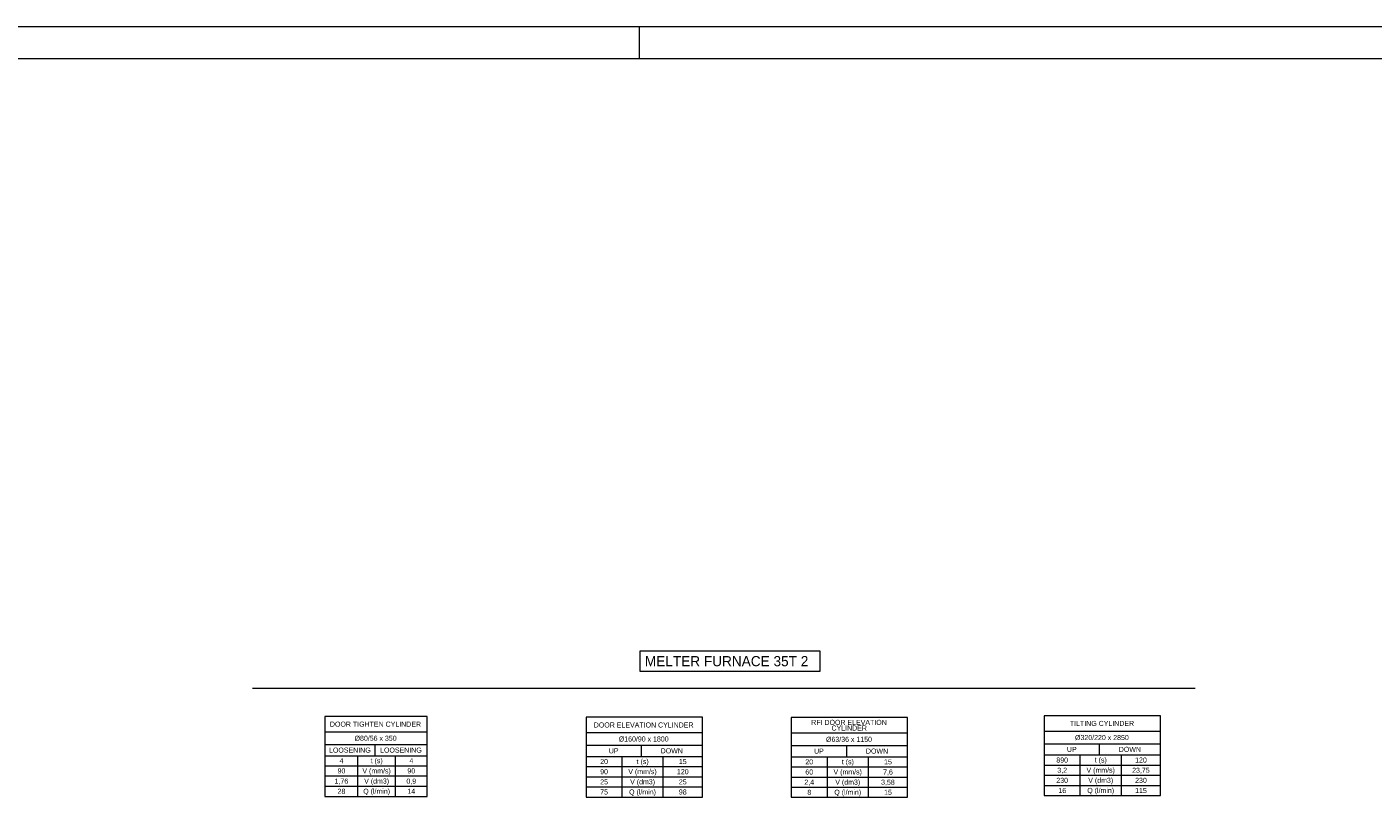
# Model space of a CAD drawing. Header units: millimetres. Extents: x 0 to 138, y 0 to 47.
# Tile 113 of 165: x 19 to 36, y 37 to 47. Entities that reach past the tile are written whole.
import ezdxf

# ---------------------------------------------------------------- set-up
doc = ezdxf.new("R2010")
doc.units = ezdxf.units.MM
doc.layers.add('PDF_Geomertry', color=7, linetype='Continuous')
doc.layers.add('PDF_Text', color=7, linetype='Continuous')
doc.styles.add('PDF Arial', font='txt')
doc.styles.add('PDF Arial Bold', font='txt')

msp = doc.modelspace()

# ---------------------------------------------------------------- linework, layer by layer
at = {"layer": 'PDF_Geomertry', "lineweight": 15}
for points in [[(0.001, 0.003), (66.219, 0.003), (66.219, 46.773), (0.001, 46.773), (0.001, 0.003)], [(1.97, 0.397), (65.825, 0.397), (65.825, 46.38), (1.97, 46.38), (1.97, 0.397)], [(26.818, 39.051), (26.818, 38.8), (29.049, 38.8), (29.049, 39.051), (26.818, 39.051)], [(22.92, 37.253), (24.184, 37.253), (24.184, 38.24), (22.92, 38.24), (22.92, 37.253)], [(26.152, 37.244), (27.591, 37.244), (27.591, 38.231), (26.152, 38.231), (26.152, 37.244)], [(28.691, 37.241), (30.131, 37.241), (30.131, 38.228), (28.691, 38.228), (28.691, 37.241)], [(31.822, 37.263), (33.262, 37.263), (33.262, 38.25), (31.822, 38.25), (31.822, 37.263)]]:
    msp.add_lwpolyline(points, close=True, dxfattribs=at)
for points in [[(26.81, 46.773), (26.81, 46.38)], [(22.024, 38.592), (33.689, 38.592)], [(22.92, 38.052), (24.184, 38.052)], [(26.152, 38.042), (27.591, 38.042)], [(28.691, 38.04), (30.131, 38.04)], [(31.822, 38.061), (33.262, 38.061)], [(22.92, 37.895), (24.184, 37.895)], [(22.92, 37.756), (23.542, 37.756), (23.542, 37.895)], [(26.152, 37.885), (27.591, 37.885)], [(26.152, 37.747), (26.837, 37.747), (26.837, 37.885)], [(28.691, 37.882), (30.131, 37.882)], [(28.691, 37.744), (29.377, 37.744), (29.377, 37.882)], [(31.822, 37.904), (33.262, 37.904)], [(31.822, 37.766), (32.507, 37.766), (32.507, 37.904)], [(22.92, 37.63), (23.328, 37.63), (23.328, 37.756)], [(22.92, 37.505), (23.328, 37.505), (23.328, 37.63), (23.794, 37.63), (23.794, 37.756)], [(23.542, 37.756), (24.184, 37.756)], [(26.152, 37.622), (26.598, 37.622), (26.598, 37.747)], [(26.152, 37.496), (26.598, 37.496), (26.598, 37.622), (27.107, 37.622), (27.107, 37.747)], [(26.837, 37.747), (27.591, 37.747)], [(28.691, 37.618), (29.138, 37.618), (29.138, 37.744)], [(28.691, 37.492), (29.138, 37.492), (29.138, 37.618), (29.647, 37.618), (29.647, 37.744)], [(29.377, 37.744), (30.131, 37.744)], [(31.822, 37.64), (32.268, 37.64), (32.268, 37.766)], [(31.822, 37.515), (32.268, 37.515), (32.268, 37.64), (32.778, 37.64), (32.778, 37.766)], [(32.507, 37.766), (33.262, 37.766)], [(22.92, 37.379), (23.328, 37.379), (23.328, 37.505), (23.794, 37.505), (23.794, 37.63), (24.184, 37.63)], [(23.328, 37.253), (23.328, 37.379), (23.794, 37.379), (23.794, 37.505), (24.184, 37.505)], [(26.152, 37.37), (26.598, 37.37), (26.598, 37.496), (27.107, 37.496), (27.107, 37.622), (27.591, 37.622)], [(26.598, 37.244), (26.598, 37.37), (27.107, 37.37), (27.107, 37.496), (27.591, 37.496)], [(28.691, 37.367), (29.138, 37.367), (29.138, 37.492), (29.647, 37.492), (29.647, 37.618), (30.131, 37.618)], [(29.138, 37.241), (29.138, 37.367), (29.647, 37.367), (29.647, 37.492), (30.131, 37.492)], [(31.822, 37.389), (32.268, 37.389), (32.268, 37.515), (32.778, 37.515), (32.778, 37.64), (33.262, 37.64)], [(32.268, 37.263), (32.268, 37.389), (32.778, 37.389), (32.778, 37.515), (33.262, 37.515)], [(23.794, 37.253), (23.794, 37.379), (24.184, 37.379)], [(27.107, 37.244), (27.107, 37.37), (27.591, 37.37)], [(29.647, 37.241), (29.647, 37.367), (30.131, 37.367)], [(32.778, 37.263), (32.778, 37.389), (33.262, 37.389)]]:
    msp.add_lwpolyline(points, dxfattribs=at)

# ---------------------------------------------------------------- texts
at = {"layer": 'PDF_Text', "attachment_point": 7}
for s, insert, char_height, style in [('MELTER FURNACE 35T 2', (26.879, 38.861), 0.12606, 'PDF Arial'), ('DOOR TIGHTEN CYLINDER', (22.981, 38.114), 0.06283, 'PDF Arial'), ('DOOR ELEVATION CYLINDER', (26.247, 38.104), 0.06283, 'PDF Arial'), ('RFI DOOR ELEVATION', (28.938, 38.136), 0.06283, 'PDF Arial'), ('TILTING CYLINDER', (32.139, 38.123), 0.06283, 'PDF Arial'), ('Ø80/56 x 350', (23.286, 37.938), 0.06283, 'PDF Arial Bold'), ('Ø160/90 x 1800', (26.556, 37.929), 0.06283, 'PDF Arial Bold'), ('Ø63/36 x 1150', (29.121, 37.925), 0.06283, 'PDF Arial Bold'), ('CYLINDER', (29.189, 38.066), 0.0628, 'PDF Arial'), ('Ø320/220 x 2850', (32.203, 37.947), 0.06283, 'PDF Arial Bold'), ('LOOSENING', (22.97, 37.793), 0.0628, 'PDF Arial'), ('LOOSENING', (23.602, 37.793), 0.0628, 'PDF Arial'), ('UP', (26.433, 37.784), 0.0628, 'PDF Arial'), ('DOWN', (27.075, 37.784), 0.0628, 'PDF Arial'), ('UP', (28.973, 37.781), 0.0628, 'PDF Arial'), ('DOWN', (29.615, 37.781), 0.0628, 'PDF Arial'), ('UP', (32.103, 37.802), 0.0628, 'PDF Arial'), ('DOWN', (32.745, 37.802), 0.0628, 'PDF Arial'), ('4', (23.1, 37.662), 0.0628, 'PDF Arial'), ('t (s)', (23.485, 37.644), 0.0628, 'PDF Arial'), ('4', (23.965, 37.662), 0.0628, 'PDF Arial'), ('20', (26.326, 37.652), 0.0628, 'PDF Arial'), ('t (s)', (26.777, 37.634), 0.0628, 'PDF Arial'), ('15', (27.3, 37.652), 0.0628, 'PDF Arial'), ('20', (28.865, 37.648), 0.0628, 'PDF Arial'), ('t (s)', (29.317, 37.631), 0.0628, 'PDF Arial'), ('15', (29.84, 37.648), 0.0628, 'PDF Arial'), ('890', (31.972, 37.67), 0.0628, 'PDF Arial'), ('t (s)', (32.447, 37.653), 0.0628, 'PDF Arial'), ('120', (32.947, 37.67), 0.0628, 'PDF Arial'), ('90', (23.076, 37.536), 0.0628, 'PDF Arial'), ('V (mm/s)', (23.383, 37.518), 0.0628, 'PDF Arial'), ('90', (23.94, 37.536), 0.0628, 'PDF Arial'), ('90', (26.326, 37.526), 0.0628, 'PDF Arial'), ('V (mm/s)', (26.674, 37.509), 0.0628, 'PDF Arial'), ('120', (27.276, 37.526), 0.0628, 'PDF Arial'), ('60', (28.865, 37.522), 0.0628, 'PDF Arial'), ('V (mm/s)', (29.214, 37.505), 0.0628, 'PDF Arial'), ('7,6', (29.828, 37.511), 0.0628, 'PDF Arial'), ('230', (31.972, 37.419), 0.0628, 'PDF Arial'), ('3,2', (31.984, 37.533), 0.0628, 'PDF Arial'), ('V (mm/s)', (32.345, 37.527), 0.0628, 'PDF Arial'), ('V (dm3)', (32.367, 37.402), 0.0628, 'PDF Arial'), ('23,75', (32.91, 37.533), 0.0628, 'PDF Arial'), ('230', (32.947, 37.419), 0.0628, 'PDF Arial'), ('1,76', (23.039, 37.398), 0.0628, 'PDF Arial'), ('28', (23.076, 37.284), 0.0628, 'PDF Arial'), ('Q (l/min)', (23.393, 37.266), 0.0628, 'PDF Arial'), ('V (dm3)', (23.405, 37.392), 0.0628, 'PDF Arial'), ('0,9', (23.928, 37.398), 0.0628, 'PDF Arial'), ('14', (23.94, 37.285), 0.0628, 'PDF Arial'), ('25', (26.326, 37.4), 0.0628, 'PDF Arial'), ('75', (26.326, 37.275), 0.0628, 'PDF Arial'), ('Q (l/min)', (26.684, 37.257), 0.0628, 'PDF Arial'), ('V (dm3)', (26.697, 37.383), 0.0628, 'PDF Arial'), ('25', (27.3, 37.4), 0.0628, 'PDF Arial'), ('98', (27.3, 37.275), 0.0628, 'PDF Arial'), ('2,4', (28.853, 37.385), 0.0628, 'PDF Arial'), ('8', (28.89, 37.271), 0.0628, 'PDF Arial'), ('Q (l/min)', (29.224, 37.254), 0.0628, 'PDF Arial'), ('V (dm3)', (29.236, 37.379), 0.0628, 'PDF Arial'), ('3,58', (29.803, 37.385), 0.0628, 'PDF Arial'), ('15', (29.84, 37.271), 0.0628, 'PDF Arial'), ('16', (31.997, 37.293), 0.0628, 'PDF Arial'), ('Q (l/min)', (32.355, 37.276), 0.0628, 'PDF Arial'), ('115', (32.947, 37.293), 0.0628, 'PDF Arial')]:
    msp.add_mtext(s, dxfattribs=dict(at, insert=insert, char_height=char_height, style=style))

doc.saveas('drawing.dxf')
